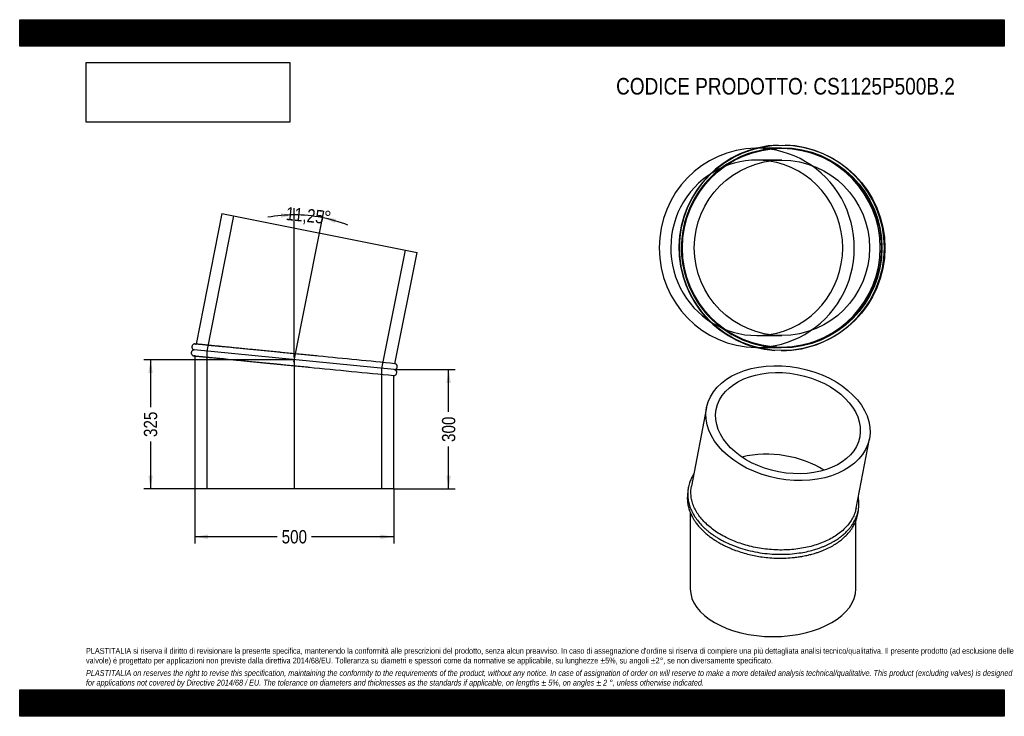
# Model space of a CAD drawing. Header units: millimetres. Extents: x 0 to 2475, y 0 to 1750.
import ezdxf
from ezdxf.enums import TextEntityAlignment as Align
from ezdxf.lldxf.tags import DXFTag

# ---------------------------------------------------------------- set-up
doc = ezdxf.new("R2010")
doc.units = ezdxf.units.MM
doc.header["$LTSCALE"] = 8.333333
doc.layers.add('Default', color=7, linetype='Continuous')
doc.layers.add('TUBO_X_GOMITO_11', color=7, linetype='Continuous')
doc.styles.add('SEACAD_Arial_Narrow', font='ARIALN.TTF')
tags = doc.linetypes.add('CENTER2', pattern=[28.575, 19.05, -3.175, 3.175, -3.175]).pattern_tags.tags
tags[10:11] = [DXFTag(74, 4), DXFTag(75, 0), DXFTag(340, '0'), DXFTag(46, 0.0), DXFTag(50, 0.0), DXFTag(44, 0.0), DXFTag(45, 0.0)]
tags[8:9] = [DXFTag(74, 4), DXFTag(75, 0), DXFTag(340, '0'), DXFTag(46, 0.0), DXFTag(50, 0.0), DXFTag(44, 0.0), DXFTag(45, 0.0)]
tags[6:7] = [DXFTag(74, 4), DXFTag(75, 0), DXFTag(340, '0'), DXFTag(46, 0.0), DXFTag(50, 0.0), DXFTag(44, 0.0), DXFTag(45, 0.0)]
tags[4:5] = [DXFTag(74, 4), DXFTag(75, 0), DXFTag(340, '0'), DXFTag(46, 0.0), DXFTag(50, 0.0), DXFTag(44, 0.0), DXFTag(45, 0.0)]
tags = doc.linetypes.add('HIDDEN2', pattern=[4.7625, 3.175, -1.5875]).pattern_tags.tags
tags[6:7] = [DXFTag(74, 4), DXFTag(75, 0), DXFTag(340, '0'), DXFTag(46, 0.0), DXFTag(50, 0.0), DXFTag(44, 0.0), DXFTag(45, 0.0)]
tags[4:5] = [DXFTag(74, 4), DXFTag(75, 0), DXFTag(340, '0'), DXFTag(46, 0.0), DXFTag(50, 0.0), DXFTag(44, 0.0), DXFTag(45, 0.0)]
doc.dimstyles.new('Plastitalia', dxfattribs={"dimtxt": 33.333333, "dimasz": 33.333333, "dimexe": 16.666667, "dimexo": 0, "dimgap": 8.333333, "dimtad": 0, "dimdec": 0, "dimtxsty": 'SEACAD_Arial_Narrow', "dimblk1": '_SE_FILLED', "dimblk2": '_SE_FILLED', "dimsah": 1, "dimcen": 16.666667, "dimadec": 0, "dimazin": 0, "dimtfac": 0.8, "dimtdec": 1, "dimtmove": 0, "dimatfit": 3, "dimfxl": 1, "dimtolj": 1, "dimarcsym": 0})
picture_1 = doc.add_image_def('image1.jpg', size_in_pixel=(4302, 1260))

# ---------------------------------------------------------------- blocks, each defined once
blk = doc.blocks.new('SEANNOT_GROUP')
at = {"layer": 'Default', "color": 7, "linetype": 'CENTER2'}
blk.add_line((690.3, 901.8), (690.3, 571.1), dxfattribs=at)
blk = doc.blocks.new('SEANNOT_GROUP1')
at = {"layer": 'Default', "color": 7, "linetype": 'CENTER2'}
blk.add_line((689.1, 889.7), (753.6, 1214.1), dxfattribs=at)
blk = doc.blocks.new('SE')
at = {"layer": 'TUBO_X_GOMITO_11', "color": 7, "linetype": 'Continuous'}
for p, q in [((508.4, 1262.9), (443.2, 935.1)), ((508.4, 1262.9), (998.8, 1165.4)), ((943.2, 885.8), (998.8, 1165.4)), ((941.7, 871), (438.8, 920.5)), ((941.7, 871), (438.8, 920.5)), ((440.3, 905.3), (440.3, 571.1)), ((940.3, 571.1), (940.3, 856.1)), ((940.3, 571.1), (440.3, 571.1))]:
    blk.add_line(p, q, dxfattribs=at)
at = {"layer": 'TUBO_X_GOMITO_11', "color": 7, "linetype": 'HIDDEN2'}
for p, q in [((537.5, 1257.1), (470, 917.4)), ((910.6, 874.1), (969.7, 1171.2)), ((443.2, 935.1), (443.1, 934.8)), ((470, 917.4), (470, 571.1)), ((440.3, 905.6), (440.3, 905.3)), ((910.6, 571.1), (910.6, 874.1))]:
    blk.add_line(p, q, dxfattribs=at)
for centre, start, end in [((-20687.4, -217447.7), 84.392476, 84.473314), ((22320.1, 219214.4), 264.276686, 264.352011)]:
    blk.add_arc(centre, 219402.4, start, end, dxfattribs=at)
at = {"layer": 'TUBO_X_GOMITO_11', "color": 7, "linetype": 'Continuous'}
for centre, start, end in [((-20687.4, -217447.7), 84.342103, 84.392476), ((22320.1, 219214.4), 264.352011, 264.407897)]:
    blk.add_arc(centre, 219402.4, start, end, dxfattribs=at)
for points, knots in [([(438.8, 920.5), (438.3, 920.5), (437.3, 920.4), (435.8, 919.9), (434.4, 919.2), (433, 917.9), (432, 916.4), (431.4, 914.4), (431.2, 912.7), (431.6, 910.9), (432.2, 909.3), (433.3, 907.8), (434.7, 906.7), (436.3, 905.9), (437.4, 905.7), (438, 905.6)], [0, 0, 0, 0, 0.067041, 0.136881, 0.206355, 0.271876, 0.378025, 0.446016, 0.54362, 0.609558, 0.684428, 0.764913, 0.8469, 0.926319, 1, 1, 1, 1]), ([(440.9, 935.3), (440.4, 935.4), (439.4, 935.4), (437.8, 935), (436.4, 934.4), (434.9, 933.3), (433.8, 931.8), (433, 929.9), (432.7, 928.1), (432.9, 926.3), (433.4, 924.7), (434.3, 923.2), (435.6, 921.9), (437.2, 921), (438.2, 920.7), (438.8, 920.5)], [0, 0, 0, 0, 0.067391, 0.137574, 0.207374, 0.273208, 0.380012, 0.448308, 0.54552, 0.611278, 0.685926, 0.766121, 0.847744, 0.926749, 1, 1, 1, 1]), ([(751.3, 904.8), (751.1, 904.8), (745.5, 905.3), (733.2, 906.6), (715.8, 908.3), (697.9, 910), (680.1, 911.8), (662.3, 913.5), (644.7, 915.3), (627.4, 917), (610.3, 918.7), (593.7, 920.3), (577.5, 921.9), (561.9, 923.4), (547, 924.9), (532.8, 926.3), (519.4, 927.6), (506.8, 928.9), (495.3, 930), (484.9, 931), (477.5, 931.7), (472.5, 932.2), (469.4, 932.5), (466.4, 932.8), (463.3, 933.1), (459.9, 933.5), (456.5, 933.8), (453.2, 934.1), (450.1, 934.4), (447.2, 934.7), (444.7, 935), (442.6, 935.2), (441.2, 935.3), (441, 935.3), (440.9, 935.3)], [0, 0, 0, 0, 0.001199, 0.0405, 0.079803, 0.119104, 0.158406, 0.197708, 0.237009, 0.276311, 0.315612, 0.354913, 0.394213, 0.433513, 0.472811, 0.51211, 0.551408, 0.590705, 0.630001, 0.668977, 0.705957, 0.720708, 0.73507, 0.749052, 0.764614, 0.783257, 0.804982, 0.826055, 0.84939, 0.874988, 0.902848, 0.932969, 0.965353, 1, 1, 1, 1]), ([(438, 905.6), (438.1, 905.6), (438.3, 905.5), (439.7, 905.4), (441.7, 905.2), (444.1, 905), (446.7, 904.7), (449.4, 904.4), (452, 904.2), (454.6, 903.9), (457.2, 903.7), (460, 903.4), (463.1, 903.1), (467.9, 902.6), (474.9, 901.9), (484.8, 901), (495.7, 899.9), (507.6, 898.7), (520.4, 897.4), (534.1, 896.1), (548.5, 894.7), (563.7, 893.2), (579.4, 891.6), (595.8, 890), (612.5, 888.4), (629.7, 886.7), (647.2, 885), (664.8, 883.2), (682.6, 881.5), (700.3, 879.7), (715.7, 878.2), (724, 877.4), (727.3, 877.1)], [0, 0, 0, 0, 0.036715, 0.070467, 0.101256, 0.129084, 0.153949, 0.175851, 0.194791, 0.211271, 0.227614, 0.24411, 0.260758, 0.277559, 0.318488, 0.359736, 0.400984, 0.442233, 0.483483, 0.524734, 0.565985, 0.607237, 0.648489, 0.689742, 0.730996, 0.77225, 0.813504, 0.854759, 0.896013, 0.937268, 0.978523, 1, 1, 1, 1]), ([(940.2, 856.2), (940.6, 856.2), (941.4, 856.1), (942.7, 856.5), (944.1, 857.1), (945.6, 858.2), (946.8, 859.7), (947.6, 861.6), (947.8, 863.4), (947.7, 865.2), (947.2, 866.8), (946.2, 868.3), (944.9, 869.6), (943.4, 870.5), (942.3, 870.8), (941.7, 871)], [0, 0, 0, 0, 0.041465, 0.1136, 0.18534, 0.253004, 0.362777, 0.432971, 0.532886, 0.600472, 0.677195, 0.75962, 0.843512, 0.924713, 1, 1, 1, 1]), ([(941.7, 871), (942.3, 871), (943.3, 871.1), (944.8, 871.6), (946.1, 872.3), (947.5, 873.6), (948.5, 875.1), (949.2, 877.1), (949.3, 878.8), (949, 880.6), (948.3, 882.2), (947.3, 883.7), (945.9, 884.8), (944.4, 885.6), (943.5, 885.7), (943.1, 885.8)], [0, 0, 0, 0, 0.068904, 0.140684, 0.212088, 0.27943, 0.388527, 0.458408, 0.558723, 0.626493, 0.703443, 0.786165, 0.870429, 0.952054, 1, 1, 1, 1])]:
    blk.add_open_spline(points, degree=3, knots=knots, dxfattribs=at)
at = {"layer": 'TUBO_X_GOMITO_11', "color": 7, "linetype": 'HIDDEN2'}
for points in [[(440.9, 935.3), (441.7, 935.3), (442.5, 935.1), (443.3, 934.8)], [(440.4, 905.7), (439.6, 905.5), (438.8, 905.5), (438, 905.6)], [(727.8, 877), (728, 877), (728.2, 877), (728.4, 877)]]:
    blk.add_open_spline(points, degree=3, dxfattribs=at)
blk = doc.blocks.new('DMBLK37')
at = {"layer": 'Default', "linetype": 'Continuous'}
for points in [[(473.6, 445.5), (473.6, 456.6), (440.3, 451)], [(906.9, 445.5), (940.3, 451), (906.9, 456.6)]]:
    blk.add_hatch(color=7, dxfattribs=at).paths.add_polyline_path(points)
at = {"layer": 'Default', "color": 7, "linetype": 'Continuous'}
for p, q in [((440.3, 571.1), (440.3, 434.3)), ((940.3, 571.1), (940.3, 434.3)), ((646.8, 451), (440.3, 451)), ((940.3, 451), (733.8, 451))]:
    blk.add_line(p, q, dxfattribs=at)
at = {"layer": 'Default', "color": 7, "linetype": 'Continuous', "style": 'SEACAD_Arial_Narrow'}
blk.add_text('500', height=33.33, dxfattribs=at).set_placement((658.5, 467.7), align=Align.TOP_LEFT)
blk = doc.blocks.new('_SE_FILLED')
at = {"color": 0}
blk.add_line((0, 0), (-1, 0), dxfattribs=at)
blk.add_solid([(0, 0), (-1, -0.1665), (-1, 0.1665), (0, 0)], dxfattribs=at)
blk = doc.blocks.new('DMBLK38')
at = {"layer": 'Default', "linetype": 'Continuous'}
for points in [[(1083.8, 837.7), (1078.2, 871), (1072.6, 837.7)], [(1083.8, 604.5), (1072.6, 604.5), (1078.2, 571.1)]]:
    blk.add_hatch(color=7, dxfattribs=at).paths.add_polyline_path(points)
at = {"layer": 'Default', "color": 7, "linetype": 'Continuous'}
for p, q in [((941.7, 871), (1094.9, 871)), ((1078.2, 764.5), (1078.2, 871)), ((1078.2, 571.1), (1078.2, 677.6)), ((940.3, 571.1), (1094.9, 571.1))]:
    blk.add_line(p, q, dxfattribs=at)
at = {"layer": 'Default', "color": 7, "linetype": 'Continuous', "style": 'SEACAD_Arial_Narrow'}
blk.add_text('300', height=33.33, rotation=90, dxfattribs=at).set_placement((1061.5, 689.2), align=Align.TOP_LEFT)
blk = doc.blocks.new('SE1')
at = {"layer": 'TUBO_X_GOMITO_11', "color": 7, "linetype": 'Continuous'}
for p, q in [((1726.5, 775.6), (1688.7, 577.8)), ((2102.4, 522.9), (2135.8, 697.3)), ((1685.5, 512.2), (1685.5, 320.5)), ((2102.2, 320.5), (2102.2, 491.3))]:
    blk.add_line(p, q, dxfattribs=at)
for major_axis in [(-204.6, 39.1), (-180.3, 34.5)]:
    blk.add_ellipse((1931.2, 736.5), major_axis=major_axis, ratio=0.678892, dxfattribs=at)
for centre, major_axis, ratio, start_param, end_param in [((1893.9, 541.4), (183.3, -17.4), 0.630814, 0.863991, 2.071605), ((1893.9, 541.4), (183.3, -17.4), 0.630814, 0.863991, 2.071605), ((1893.9, 320.5), (208.3, 0), 0.57735, 3.141593, 6.283185)]:
    blk.add_ellipse(centre, major_axis=major_axis, ratio=ratio, start_param=start_param, end_param=end_param, dxfattribs=at)
for points, knots in [([(1694.7, 609.3), (1694.5, 609), (1693.5, 607.5), (1691.9, 604.8), (1689.8, 601), (1687.7, 596.7), (1685.5, 591.7), (1683.5, 586), (1681.7, 580), (1680.4, 573.9), (1679.6, 568.2), (1679.1, 562.1), (1679, 553.6), (1680.1, 542.3), (1683.3, 529.4), (1688.3, 516.6), (1695, 504.2), (1703.5, 492), (1712.2, 481.8), (1720.4, 473.8), (1726.6, 468.3), (1731.9, 463.9), (1736.4, 460.4), (1741.1, 457), (1746.9, 453), (1753.9, 448.6), (1761.9, 443.9), (1773.9, 437.6), (1790.4, 430), (1812.3, 422.1), (1835.7, 415.6), (1860.3, 410.7), (1885.4, 407.7), (1910.5, 406.6), (1935.5, 407.3), (1958, 409.8), (1978.1, 413.4), (1993.9, 417.4), (2006.3, 421.3), (2015.5, 424.6), (2023, 427.6), (2029.9, 430.7), (2037, 434.1), (2045.7, 438.9), (2055.8, 445.1), (2065.9, 452.5), (2074.6, 460.1), (2081.8, 467.3), (2087.8, 474.4), (2092.8, 481.2), (2096.9, 487.8), (2100.2, 494.2), (2103.2, 500.8), (2105.7, 508), (2107.6, 515.4), (2108.8, 522.3), (2109.4, 528.9), (2109.6, 535.7), (2109.2, 542.4), (2108.5, 547.7), (2108, 550.5), (2107.9, 551.3)], [0.079705, 0.079705, 0.079705, 0.079705, 0.0808568, 0.0856104, 0.089768, 0.0949422, 0.1011999, 0.1078603, 0.1149055, 0.1222608, 0.1287459, 0.1343231, 0.1430287, 0.1576257, 0.1721722, 0.186855, 0.2014869, 0.2158996, 0.2314185, 0.2401768, 0.247796, 0.2539297, 0.2584823, 0.2630398, 0.2691506, 0.2764944, 0.2841419, 0.2923453, 0.3096983, 0.3276401, 0.3464315, 0.3651238, 0.383812, 0.4025001, 0.4211909, 0.4398093, 0.4541832, 0.4688782, 0.4788807, 0.4860614, 0.4931851, 0.4993543, 0.5056194, 0.5137264, 0.5257737, 0.5380293, 0.5490009, 0.5595944, 0.5685123, 0.5776818, 0.5861117, 0.5933765, 0.6010781, 0.6100043, 0.6187495, 0.6265862, 0.6336456, 0.6411033, 0.6495641, 0.6563903, 0.6590028, 0.6590028, 0.6590028, 0.6590028]), ([(1748.3, 465.3), (1743.4, 468.7), (1738.8, 472.2), (1730.2, 479.3), (1726.2, 483), (1718.6, 490.6), (1715.1, 494.5), (1708.7, 502.5), (1705.7, 506.5), (1700.5, 514.8), (1698.2, 519), (1694.2, 527.5), (1692.6, 531.8), (1689.9, 540.4), (1688.9, 544.8), (1687.6, 553.4), (1687.2, 557.7), (1687.2, 566.3), (1687.5, 570.5), (1688.3, 575.8), (1688.5, 576.8), (1688.7, 577.8)], [0, 0, 0, 0, 0.015625, 0.015625, 0.03125, 0.03125, 0.046875, 0.046875, 0.0625, 0.0625, 0.078125, 0.078125, 0.09375, 0.09375, 0.109375, 0.109375, 0.125, 0.125, 0.140625, 0.140625, 0.1443079, 0.1443079, 0.1443079, 0.1443079]), ([(1679.2, 561.4), (1679, 560.2), (1678.4, 555.6), (1678, 547.5), (1678.8, 536.8), (1680.7, 526.4), (1683.5, 517.2), (1686.2, 510.4), (1688.6, 505.1), (1691.2, 499.9), (1695.1, 493.4), (1700, 486), (1706.9, 477.2), (1711.9, 471.9), (1715.2, 468.5)], [0.8911553, 0.8911553, 0.8911553, 0.8911553, 0.8950289, 0.9070107, 0.9185349, 0.931016, 0.9421984, 0.9498281, 0.9544605, 0.9605206, 0.9682309, 0.9773823, 0.9879729, 1, 1, 1, 1]), ([(1715.2, 468.5), (1718.6, 465.2), (1724, 460), (1733.6, 452.2), (1742.2, 446), (1750.2, 440.8), (1756.8, 436.8), (1762.2, 433.7), (1766.8, 431.3), (1772, 428.6), (1778.4, 425.5), (1787.8, 421.3), (1800.7, 416.3), (1816.5, 411), (1833.3, 406.5), (1849.9, 402.9), (1867.3, 400.1), (1885.9, 398.1), (1905.9, 397.1), (1926.6, 397.4), (1944.6, 398.7), (1958.5, 400.6), (1967.9, 402.1), (1975.2, 403.6), (1981.2, 404.9), (1986.3, 406.1), (1991.7, 407.5), (1998.4, 409.4), (2006.1, 411.9), (2014.4, 414.9), (2024.9, 419.1), (2037, 424.8), (2049.7, 432.1), (2060.8, 439.6), (2070.9, 447.8), (2080.7, 457.3), (2089.7, 468.1), (2097.1, 479.7), (2102.8, 491.9), (2106.6, 504.4), (2108.2, 514.3), (2108.5, 519.8), (2108.5, 521)], [0, 0, 0, 0, 0.0120803, 0.0226965, 0.0318507, 0.0401773, 0.046658, 0.0514638, 0.0555501, 0.0594905, 0.0655706, 0.0728658, 0.0840795, 0.0980008, 0.1112187, 0.1237793, 0.1362181, 0.1504293, 0.165506, 0.1808542, 0.1967435, 0.2064067, 0.2131189, 0.2190315, 0.223826, 0.2275809, 0.2316091, 0.2373912, 0.2443096, 0.2516072, 0.2591386, 0.2730312, 0.2863757, 0.2985832, 0.3104076, 0.3237345, 0.3392143, 0.3536757, 0.3677066, 0.3830904, 0.3975776, 0.401603, 0.401603, 0.401603, 0.401603]), ([(2102.4, 522.9), (2101.8, 519.6), (2101, 516.3), (2098.6, 508.9), (2097, 504.9), (2093, 496.8), (2090.8, 492.9), (2085.5, 485.1), (2082.6, 481.4), (2076.2, 474.1), (2072.6, 470.5), (2065, 463.8), (2060.9, 460.5), (2052.2, 454.3), (2047.6, 451.3), (2037.9, 445.7), (2032.9, 443.1), (2022.2, 438.2), (2016.7, 435.9), (2005.3, 431.8), (1999.4, 429.9), (1987.4, 426.5), (1981.2, 425), (1962.5, 421.2), (1949.5, 419.4), (1929.3, 418), (1922.6, 417.8), (1909, 417.7), (1902.1, 417.9), (1888.5, 418.7), (1881.6, 419.3), (1868, 420.9), (1861.3, 422), (1841.2, 425.7), (1828.1, 429), (1809.2, 435), (1803, 437.2), (1791, 442), (1785.2, 444.5), (1768.4, 452.6), (1757.9, 458.7), (1748.3, 465.3)], [0.643986, 0.643986, 0.643986, 0.643986, 0.65625, 0.65625, 0.671875, 0.671875, 0.6875, 0.6875, 0.703125, 0.703125, 0.71875, 0.71875, 0.734375, 0.734375, 0.75, 0.75, 0.765625, 0.765625, 0.78125, 0.78125, 0.796875, 0.796875, 0.8125, 0.8125, 0.84375, 0.84375, 0.859375, 0.859375, 0.875, 0.875, 0.890625, 0.890625, 0.90625, 0.90625, 0.9375, 0.9375, 0.953125, 0.953125, 0.96875, 0.96875, 1, 1, 1, 1])]:
    blk.add_open_spline(points, degree=3, knots=knots, dxfattribs=at)
blk = doc.blocks.new('DMBLK39')
at = {"layer": 'Default', "linetype": 'Continuous'}
for points in [[(657.2, 1252.6), (690.3, 1259.7), (656.7, 1263.7)], [(795, 1250.1), (761.3, 1252.7), (792.3, 1239.3)]]:
    blk.add_hatch(color=7, dxfattribs=at).paths.add_polyline_path(points)
at = {"layer": 'Default', "color": 7, "linetype": 'Continuous'}
for p, q in [((690.3, 901.8), (690.3, 1276.4)), ((753.6, 1214.1), (764.5, 1269.1))]:
    blk.add_line(p, q, dxfattribs=at)
for start, end in [(90, 100.4952), (68.2548, 90)]:
    blk.add_arc((690.3, 895.8), 363.9, start, end, dxfattribs=at)
at = {"layer": 'Default', "color": 7, "linetype": 'Continuous', "style": 'SEACAD_Arial_Narrow'}
blk.add_text('11,25°', height=33.33, rotation=354.375, dxfattribs=at).set_placement((671, 1280.1), align=Align.TOP_LEFT)
blk = doc.blocks.new('SE2')
at = {"layer": 'TUBO_X_GOMITO_11', "color": 7, "linetype": 'HIDDEN2'}
for p, q in [((1913.1, 1426.9), (1852.7, 1426.9)), ((1916, 1397.2), (1852.7, 1397.2)), ((1852.7, 956.6), (1916, 956.6)), ((1852.7, 926.9), (1913.1, 926.9))]:
    blk.add_line(p, q, dxfattribs=at)
at = {"layer": 'TUBO_X_GOMITO_11', "color": 7, "linetype": 'Continuous'}
for centre, radius in [((1916.7, 1176.9), 258.2), ((1916, 1176.9), 250), ((1916, 1176.9), 220.3)]:
    blk.add_circle(centre, radius, dxfattribs=at)
at = {"layer": 'TUBO_X_GOMITO_11', "color": 7, "linetype": 'HIDDEN2'}
blk.add_circle((1916, 1176.9), 251.5, dxfattribs=at)
blk.add_circle((1916, 1176.9), 251.5, dxfattribs=at)
at = {"layer": 'TUBO_X_GOMITO_11', "color": 7, "linetype": 'Continuous'}
blk.add_arc((1915.3, 1176.9), 258.2, 91.8652, 266.1319, dxfattribs=at)
at = {"layer": 'TUBO_X_GOMITO_11', "color": 7, "linetype": 'HIDDEN2'}
for centre, radius, start, end in [((1913.1, 1176.9), 250, 89.766, 240.8167), ((1915.3, 1176.9), 258.2, 0, 88.1068), ((1913.1, 1176.9), 250, 0, 87.1662), ((1915.3, 1176.9), 258.2, 269.7918, 0), ((1913.1, 1176.9), 250, 273.7233, 0), ((1913.1, 1176.9), 250, 242.2854, 266.8731), ((1913.1, 1176.9), 250, 267.0533, 270.8793)]:
    blk.add_arc(centre, radius, start, end, dxfattribs=at)
at = {"layer": 'TUBO_X_GOMITO_11', "color": 7, "linetype": 'Continuous'}
for major_axis, start_param, end_param in [((0, 250), 0.010583, 3.133052), ((0, -220.3), 0.145646, 2.995946)]:
    blk.add_ellipse((1852.7, 1176.9), major_axis=major_axis, ratio=0.980785, start_param=start_param, end_param=end_param, dxfattribs=at)
at = {"layer": 'TUBO_X_GOMITO_11', "color": 7, "linetype": 'HIDDEN2'}
for major_axis, start_param, end_param in [((0, 250), 0, 0.010583), ((0, 250), 3.133052, 6.283185), ((0, -220.3), 2.995946, 6.283185), ((0, -220.3), 0, 0.145646)]:
    blk.add_ellipse((1852.7, 1176.9), major_axis=major_axis, ratio=0.980785, start_param=start_param, end_param=end_param, dxfattribs=at)
blk = doc.blocks.new('DMBLK40')
at = {"layer": 'Default', "linetype": 'Continuous'}
for points in [[(323.4, 862.4), (334.5, 862.4), (328.9, 895.8)], [(323.4, 604.5), (328.9, 571.1), (334.5, 604.5)]]:
    blk.add_hatch(color=7, dxfattribs=at).paths.add_polyline_path(points)
at = {"layer": 'Default', "color": 7, "linetype": 'Continuous'}
for p, q in [((690.3, 895.8), (312.2, 895.8)), ((328.9, 895.8), (328.9, 776.9)), ((328.9, 690), (328.9, 571.1)), ((690.3, 571.1), (312.2, 571.1))]:
    blk.add_line(p, q, dxfattribs=at)
at = {"layer": 'Default', "color": 7, "linetype": 'Continuous', "style": 'SEACAD_Arial_Narrow'}
blk.add_text('325', height=33.33, rotation=90, dxfattribs=at).set_placement((312.2, 701.6), align=Align.TOP_LEFT)

msp = doc.modelspace()

# ---------------------------------------------------------------- hatches: boundary and pattern name
at = {"layer": 'Default', "linetype": 'Continuous'}
h = msp.add_hatch(dxfattribs=at)
h.set_pattern_fill('LINE', scale=0.629921, angle=45, style=0)
h.paths.add_polyline_path([(2475, 1683.3), (2475, 1750), (0, 1750), (0, 1683.3)])
for points in [[(2475, 1683.3), (2475, 1750), (0, 1750), (0, 1683.3)], [(2475, 0), (2475, 66.7), (0, 66.7), (0, 0)]]:
    msp.add_hatch(color=7, dxfattribs=at).paths.add_polyline_path(points)
h = msp.add_hatch(dxfattribs=at)
h.set_pattern_fill('LINE', scale=0.629921, angle=45, style=0)
h.paths.add_polyline_path([(2475, 0), (2475, 66.7), (0, 66.7), (0, 0)])

# ---------------------------------------------------------------- linework, layer by layer
at = {"layer": 'Default', "color": 7, "linetype": 'Continuous'}
for p, q in [((0, 1750), (2475, 1750)), ((0, 1683.3), (0, 1750)), ((2475, 1750), (2475, 1683.3)), ((2475, 1683.3), (0, 1683.3)), ((0, 66.7), (2475, 66.7)), ((0, 0), (0, 66.7)), ((2475, 66.7), (2475, 0)), ((2475, 0), (0, 0))]:
    msp.add_line(p, q, dxfattribs=at)

# ---------------------------------------------------------------- block references
at = {"layer": 'Default'}
for name in ['SE2', 'SE', 'SEANNOT_GROUP1', 'SEANNOT_GROUP', 'SE1']:
    msp.add_blockref(name, (0, 0), dxfattribs=at)

# ---------------------------------------------------------------- texts
at = {"layer": 'Default', "attachment_point": 1}
for s, insert, char_height, width in [('{\\fArial Narrow|b0||i0||c0|p34;\\C7;\\H41.66666667;\\W1.;CODICE PRODOTTO: CS1125P500B.2}', (1499.2, 1603.7), 41.667, 854.1), ("{\\fArial Narrow|b0||i0||c0|p34;\\C7;\\H14.58333333;\\W1.;PLASTITALIA si riserva il diritto di revisionare la presente specifica, mantenendo la conformità alle prescrizioni del prodotto, senza alcun preavviso. In caso di assegnazione d'ordine si riserva di compiere una più dettagliata analisi tecnico/qualitativa. Il presente prodotto (ad esclusione delle \\P}{\\fArial Narrow|b0||i0||c0|p34;\\C7;\\H14.58333333;\\W1.;valvole) è progettato per applicazioni non previste dalla direttiva 2014/68/EU. Tolleranza su diametri e spessori come da normative se applicabile, su lunghezze ±5%, su angoli ±2°, se non diversamente specificato.\\P}{\\fArial Narrow|b0||i0||c0|p34;\\C7;\\H4.166666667;\\W1.;   \\P}{\\fArial Narrow|b0||i1||c0|p34;\\C7;\\H14.58333333;\\W1.;PLASTITALIA on reserves the right to revise this specification, maintaining the conformity to the requirements of the product, without any notice. In case of assignation of order on will reserve to make a more detailed analysis technical/qualitative. This product (excluding valves) is designed \\P}{\\fArial Narrow|b0||i1||c0|p34;\\C7;\\H14.58333333;\\W1.;for applications not covered by Directive 2014/68 / EU. The tolerance on diameters and thicknesses as the standards if applicable, on lengths ± 5%, on angles ± 2 °, unless otherwise indicated.\\P}", (166.7, 171.7), 14.5833, 2141.667)]:
    msp.add_mtext(s, dxfattribs=dict(at, insert=insert, char_height=char_height, width=width))

# ---------------------------------------------------------------- dimensions: what is measured, and where the dimension line sits
at = {"layer": 'Default', "color": 7, "linetype": 'Continuous'}
dim = msp.add_angular_dim_2l(base=(725.9, 1257.9), line1=((690.3, 895.8), (690.3, 901.8)), line2=((690.3, 895.8), (753.6, 1214.1)), text='\\A1;<>', dimstyle='Plastitalia', override={"dimadec": 2}, dxfattribs=at)
dim.commit()
dim.dimension.update_dxf_attribs({"geometry": 'DMBLK39', "text_midpoint": (725.9, 1257.9), "dimtype": 162})
for base, p1, p2, angle, picture, middle in [((328.9, 895.8), (690.3, 895.8), (690.3, 571.1), 270, 'DMBLK40', (328.9, 733.4)), ((1078.2, 571.1), (940.3, 571.1), (941.7, 871), 89.7204, 'DMBLK38', (1078.2, 721.1))]:
    dim = msp.add_linear_dim(base=base, p1=p1, p2=p2, angle=angle, text='\\A1;<>', dimstyle='Plastitalia', dxfattribs=at)
    dim.commit()
    dim.dimension.update_dxf_attribs({"geometry": picture, "text_midpoint": middle, "dimtype": 161})
dim = msp.add_linear_dim(base=(440.3, 451), p1=(940.3, 571.1), p2=(440.3, 571.1), text='\\A1;<>', dimstyle='Plastitalia', dxfattribs=at)
dim.commit()
dim.dimension.update_dxf_attribs({"geometry": 'DMBLK37', "text_midpoint": (690.3, 451), "dimtype": 160})

# ---------------------------------------------------------------- pictures from other files: only their frames are drawn
image = msp.add_image(picture_1, insert=(166.7, 1492.5), size_in_units=(512.1, 150))
image.dxf.flags = 7

doc.saveas('drawing.dxf')
